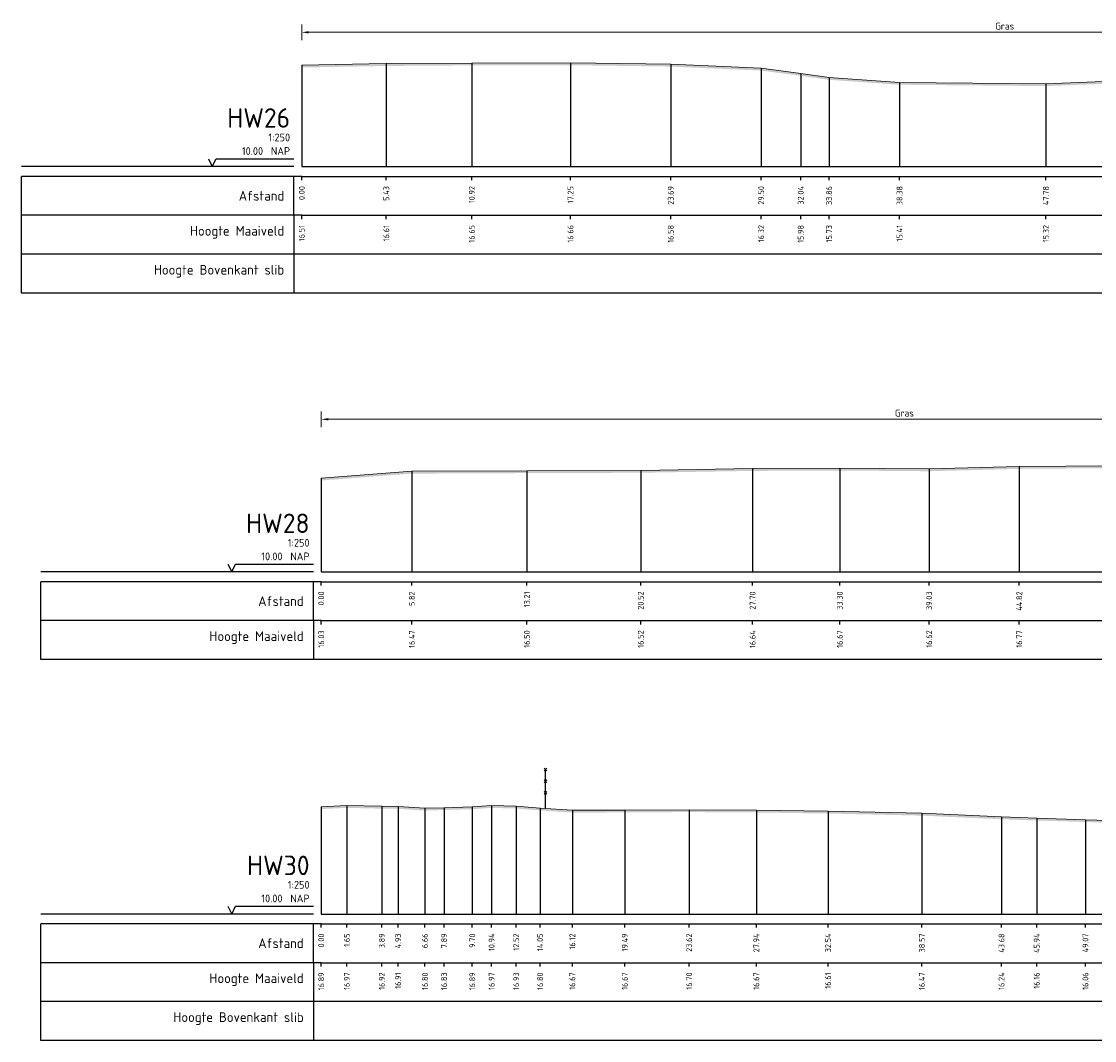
# Model space of a CAD drawing. Header units: metres. Extents: x 197882 to 206172, y 361908 to 364395.
# Tile 12 of 50: x 205895 to 205964, y 363660 to 363725. Entities that reach past the tile are written whole.
import ezdxf
from ezdxf.enums import TextEntityAlignment as Align

# ---------------------------------------------------------------- set-up
doc = ezdxf.new("R2010")
doc.units = ezdxf.units.M
doc.header["$PDMODE"] = 35
doc.header["$PDSIZE"] = 0.075
for name, color, linetype, lineweight in [('B-ME-IE-TERREINAFSCHEIDING_KUNSTMATIG_RASTERHEKWERK-SD', 20, 'Continuous', 25), ('X-ME-AL-PROFIEL_HUIDIG MAAIVELD-GD', 252, 'Continuous', 0), ('X-XX-AL-DETAIL1-M', 7, 'Continuous', 18)]:
    doc.layers.add(name, color=color, linetype=linetype, lineweight=lineweight)
doc.layers.add('X-ME-AL-PROFIELRASTER-S', color=7, linetype='Continuous')
doc.styles.add('NLCS-ISO-ANNOTATIEF-T18', font='NLCS-ISO.ttf', dxfattribs={"height": 1.8})
doc.styles.add('NLCS-ISO-ANNOTATIVE-T18', font='NLCS-ISO.ttf', dxfattribs={"height": 1.8})
doc.dimstyles.new('NLCS-ANNOTATIEF-T18-PIJL_L2_H0', dxfattribs={"dimtxt": 2.5, "dimasz": 1.8, "dimexe": 2, "dimexo": 2, "dimgap": 0.7, "dimtad": 1, "dimzin": 0, "dimdsep": 46, "dimtxsty": 'NLCS-ISO-ANNOTATIEF-T18', "dimcen": 0, "dimdle": 2, "dimclrd": 256, "dimclre": 256, "dimclrt": 10, "dimaunit": 2, "dimadec": 0, "dimazin": 0, "dimtfac": 1, "dimtdec": 3, "dimtofl": 0, "dimtmove": 0, "dimatfit": 3, "dimfxl": 2, "dimfxlon": 1, "dimtfillclr": 256, "dimtolj": 1, "dimtzin": 0, "dimlwd": -1, "dimlwe": -1, "dimarcsym": 0})

# ---------------------------------------------------------------- blocks, each defined once
blk = doc.blocks.new('SAL-PROFIELRASTER-SOD')
at = {"color": 0, "linetype": 'ByBlock', "lineweight": -2, "flags": 128}
for points in [[(-2, 0), (-72, 0)], [(-24, 2), (-23, 0), (-22, 2), (-2, 2)], [(-72, -12.5), (-72, -2.5)], [(0, -2.5), (-72, -2.5)], [(-2, -12.5), (-2, -2.5)], [(0, -12.5), (-72, -12.5)]]:
    blk.add_lwpolyline(points, dxfattribs=at)
at = {"color": 0, "linetype": 'ByBlock', "lineweight": -2, "style": 'NLCS-ISO-ANNOTATIVE-T18'}
blk.add_text('NAP', height=2, dxfattribs=at).set_placement((-3, 3), align=Align.RIGHT)
blk.add_text('Afstand', height=2.5, dxfattribs=at).set_placement((-4.5, -7.5), align=Align.MIDDLE_RIGHT)
for tag, height, p in [('PROFIELNR', 5, (-3, 10)), ('SCHAAL', 2, (-3, 6.5)), ('NAP', 2, (-9.94, 3))]:
    blk.add_attdef(tag, text='', height=height, dxfattribs=at).set_placement(p, align=Align.RIGHT)
blk = doc.blocks.new('SAL-PROFIELRASTER_BALK_EIND1-SOD')
at = {"color": 0, "linetype": 'ByBlock', "lineweight": -2}
blk.add_line((1, -12.5), (1, -2.5), dxfattribs=at)
at = {"color": 0, "linetype": 'ByBlock', "lineweight": -2, "flags": 128}
for points in [[(0, 0), (1, 0)], [(0, -2.5), (1, -2.5)], [(0, -12.5), (1, -12.5)]]:
    blk.add_lwpolyline(points, dxfattribs=at)
blk = doc.blocks.new('SAL-PROFIELRASTER_BALK-SOD')
at = {"color": 0, "linetype": 'ByBlock', "lineweight": -2}
for p, q in [((-72, -12.5), (-72, -2.5)), ((-2, -2.5), (-2, -12.5)), ((0, -12.5), (-72, -12.5))]:
    blk.add_line(p, q, dxfattribs=at)
at = {"color": 0, "linetype": 'ByBlock', "lineweight": -2, "style": 'NLCS-ISO-ANNOTATIVE-T18'}
for tag, height, p in [('TITEL1', 2.5, (-4.5, -6.5)), ('TITEL2', 1.5, (-4.5, -9.5))]:
    blk.add_attdef(tag, text='', height=height, dxfattribs=at).set_placement(p, align=Align.MIDDLE_RIGHT)
blk = doc.blocks.new('SAL-PROFIELRASTER_BALK_EIND2-SOD')
at = {"color": 0, "linetype": 'ByBlock', "lineweight": -2}
for p, q in [((1, -2.5), (1, -12.5)), ((1, -12.5), (0, -12.5))]:
    blk.add_line(p, q, dxfattribs=at)
blk = doc.blocks.new('SAL-PROFIELRASTER_BALK_DATA-SOD')
at = {"color": 0, "linetype": 'ByBlock', "lineweight": -2}
blk.add_lwpolyline([(0, -3.5), (0, -2.5)], dxfattribs=at)
at = {"color": 0, "linetype": 'ByBlock', "lineweight": -2, "style": 'NLCS-ISO-ANNOTATIVE-T18'}
blk.add_attdef('GETAL', text='', height=1.5, rotation=90, dxfattribs=at).set_placement((0.75, -5), align=Align.RIGHT)
blk = doc.blocks.new('SAL-PROFIELRASTER_AANHAAL-SOD')
at = {"color": 9, "linetype": 'ByBlock', "lineweight": -2, "flags": 128}
blk.add_lwpolyline([(0, 1), (0, 0)], dxfattribs=at)
blk = doc.blocks.new('*D141')
at = {"layer": 'Defpoints', "color": 0, "transparency": 16777216}
for p in [(205913.47, 363724.521), (206003.733, 363720.004), (205913.47, 363715.894)]:
    blk.add_point(p, dxfattribs=at)
at = {"layer": 'X-XX-AL-DETAIL1-M', "transparency": 16777216}
for p, q in [((205913.47, 363724.021), (205913.47, 363725.021)), ((206003.733, 363724.021), (206003.733, 363725.021)), ((206003.283, 363724.521), (205913.92, 363724.521))]:
    blk.add_line(p, q, dxfattribs=at)
for points in [[(205913.92, 363724.596), (205913.92, 363724.446), (205913.47, 363724.521)], [(206003.283, 363724.596), (206003.283, 363724.446), (206003.733, 363724.521)]]:
    blk.add_solid(points, dxfattribs=at)
at = {"layer": 'X-XX-AL-DETAIL1-M', "color": 10, "transparency": 16777216, "insert": (205958.602, 363724.921), "char_height": 0.45, "attachment_point": 5, "style": 'NLCS-ISO-ANNOTATIEF-T18'}
blk.add_mtext('\\A1;Gras', dxfattribs=at)
blk = doc.blocks.new('*D144')
at = {"layer": 'Defpoints', "color": 0, "transparency": 16777216}
for p in [(205914.718, 363699.667), (205989.606, 363694.014), (205914.718, 363689.861)]:
    blk.add_point(p, dxfattribs=at)
at = {"layer": 'X-XX-AL-DETAIL1-M', "transparency": 16777216}
for p, q in [((205914.718, 363699.167), (205914.718, 363700.167)), ((205989.606, 363699.167), (205989.606, 363700.167)), ((205989.156, 363699.667), (205915.168, 363699.667))]:
    blk.add_line(p, q, dxfattribs=at)
for points in [[(205915.168, 363699.742), (205915.168, 363699.592), (205914.718, 363699.667)], [(205989.156, 363699.742), (205989.156, 363699.592), (205989.606, 363699.667)]]:
    blk.add_solid(points, dxfattribs=at)
at = {"layer": 'X-XX-AL-DETAIL1-M', "color": 10, "transparency": 16777216, "insert": (205952.162, 363700.067), "char_height": 0.45, "attachment_point": 5, "style": 'NLCS-ISO-ANNOTATIEF-T18'}
blk.add_mtext('\\A1;Gras ', dxfattribs=at)
blk = doc.blocks.new('SIE-RASTERHEKWERK-SOD')
at = {"flags": 128}
for points in [[(-0.035, 1.035), (0.035, 0.965)], [(-0.035, 0.965), (0, 1), (0.035, 1.035)], [(0, 0), (0, 1)], [(-0.035, 0.735), (0.035, 0.665)], [(-0.035, 0.665), (0, 0.7), (0.035, 0.735)], [(-0.035, 0.435), (0.035, 0.365)], [(-0.035, 0.365), (0, 0.4), (0.035, 0.435)]]:
    blk.add_lwpolyline(points, dxfattribs=at)

msp = doc.modelspace()

# ---------------------------------------------------------------- hatches: boundary and pattern name
at = {"layer": 'X-ME-AL-PROFIEL_HUIDIG MAAIVELD-GD'}
h = msp.add_hatch(dxfattribs=at)
h.set_pattern_fill('AGR-MAAIVELD', color=256, scale=0.05, pattern_type=2)
h.set_pattern_definition([(45, (129.6114, 3.27432), (-0.25000007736, 0.25000007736), []), (45, (129.5757, 3.31004), (0, 0.50000015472), [0.3535535, -0.3535535]), (45, (129.53997, 3.34575), (0, 0.50000015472), [0.3535535, -0.3535535]), (45, (129.50376, 3.38197), (0, 0.50000015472), [0.3535535, -0.3535535]), (45, (129.46854, 3.41718), (0, 0.50000015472), [0.3535535, -0.3535535]), (45, (129.43283, 3.4529), (0, 0.50000015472), [0.3535535, -0.3535535]), (45, (129.3971, 3.4886), (0, 0.50000015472), [0.3535535, -0.3535535]), (315, (129.6114, 3.27432), (0.25000007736, 0.25000007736), []), (315, (129.6471, 3.31004), (0.50000015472, -1e-16), [0.3535535, -0.3535535]), (315, (129.68283, 3.34575), (0.50000015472, -1e-16), [0.3535535, -0.3535535]), (315, (129.71904, 3.38197), (0.50000015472, -1e-16), [0.3535535, -0.3535535]), (315, (129.75426, 3.41718), (0.50000015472, -1e-16), [0.3535535, -0.3535535]), (315, (129.78997, 3.4529), (0.50000015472, -1e-16), [0.3535535, -0.3535535]), (315, (129.8257, 3.4886), (0.50000015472, -1e-16), [0.3535535, -0.3535535])])
h.paths.add_polyline_path([(206025.532, 363718.254), (206025.532, 363718.104), (206023.405, 363718.363), (206020.603, 363718.627), (206018.629, 363718.732), (206016.421, 363718.855), (206015.505, 363718.952), (206014.088, 363719.103), (206012.32, 363719.226), (206010.838, 363719.334), (206009.24, 363719.5), (206007.687, 363719.613), (206006.32, 363719.682), (206004.755, 363719.809), (206003.733, 363719.854), (206003.242, 363719.935), (206003.031, 363720.27), (206002.073, 363720.505), (206001.154, 363720.844), (206000.168, 363721.19), (205999.329, 363721.387), (205998.041, 363721.454), (205996.321, 363721.561), (205992.954, 363721.378), (205989.533, 363721.258), (205985.557, 363721.504), (205981.223, 363721.76), (205977.035, 363721.812), (205972.77, 363721.706), (205968.176, 363721.567), (205964.957, 363721.21), (205961.249, 363721.066), (205951.851, 363721.153), (205947.326, 363721.469), (205945.508, 363721.726), (205942.968, 363722.063), (205937.162, 363722.319), (205930.724, 363722.407), (205924.388, 363722.396), (205918.897, 363722.359), (205913.47, 363722.259), (205913.47, 363722.409), (205918.897, 363722.509), (205924.388, 363722.546), (205930.724, 363722.557), (205937.162, 363722.469), (205942.968, 363722.213), (205945.508, 363721.876), (205947.326, 363721.619), (205951.851, 363721.303), (205961.249, 363721.216), (205964.957, 363721.36), (205968.176, 363721.717), (205972.77, 363721.856), (205977.035, 363721.962), (205981.223, 363721.91), (205985.557, 363721.654), (205989.533, 363721.408), (205992.954, 363721.528), (205996.321, 363721.711), (205998.041, 363721.604), (205999.329, 363721.537), (206000.168, 363721.34), (206001.154, 363720.994), (206002.073, 363720.655), (206003.031, 363720.42), (206003.242, 363720.085), (206003.733, 363720.004), (206004.755, 363719.959), (206006.32, 363719.832), (206007.687, 363719.763), (206009.24, 363719.65), (206010.838, 363719.484), (206012.32, 363719.376), (206014.088, 363719.253), (206015.505, 363719.102), (206016.421, 363719.005), (206018.629, 363718.882), (206020.603, 363718.777), (206023.405, 363718.513)])
h = msp.add_hatch(dxfattribs=at)
h.set_pattern_fill('AGR-MAAIVELD', color=256, scale=0.05, pattern_type=2)
h.set_pattern_definition([(45, (130.8588, 22.53024), (-0.25000007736, 0.25000007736), []), (45, (130.8231, 22.56595), (0, 0.50000015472), [0.3535535, -0.3535535]), (45, (130.78738, 22.60166), (0, 0.50000015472), [0.3535535, -0.3535535]), (45, (130.75117, 22.63788), (0, 0.50000015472), [0.3535535, -0.3535535]), (45, (130.71595, 22.6731), (0, 0.50000015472), [0.3535535, -0.3535535]), (45, (130.68024, 22.7088), (0, 0.50000015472), [0.3535535, -0.3535535]), (45, (130.64452, 22.74452), (0, 0.50000015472), [0.3535535, -0.3535535]), (315, (130.8588, 22.53024), (0.25000007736, 0.25000007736), []), (315, (130.89452, 22.56595), (0.50000015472, -1e-16), [0.3535535, -0.3535535]), (315, (130.93024, 22.60166), (0.50000015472, -1e-16), [0.3535535, -0.3535535]), (315, (130.96645, 22.63788), (0.50000015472, -1e-16), [0.3535535, -0.3535535]), (315, (131.00167, 22.6731), (0.50000015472, -1e-16), [0.3535535, -0.3535535]), (315, (131.03738, 22.7088), (0.50000015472, -1e-16), [0.3535535, -0.3535535]), (315, (131.0731, 22.74452), (0.50000015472, -1e-16), [0.3535535, -0.3535535])])
h.paths.add_polyline_path([(206016.522, 363692.239), (206016.522, 363692.089), (206012.428, 363692.222), (206009.501, 363692.335), (206007.842, 363692.493), (206007.139, 363692.581), (206005.909, 363692.706), (206004.68, 363692.888), (206003.471, 363693.019), (206001.654, 363693.184), (206000.223, 363693.293), (205998.547, 363693.394), (205996.684, 363693.489), (205994.905, 363693.524), (205993.286, 363693.647), (205991.787, 363693.691), (205990.528, 363693.759), (205989.606, 363693.864), (205988.662, 363693.978), (205986.806, 363694.365), (205985.578, 363694.755), (205984.177, 363695.243), (205982.986, 363695.673), (205981.52, 363696.129), (205979.74, 363696.532), (205978.882, 363696.606), (205977.54, 363696.604), (205975.958, 363696.806), (205973.869, 363696.723), (205971.702, 363696.712), (205969.368, 363696.587), (205968.05, 363696.593), (205965.54, 363696.529), (205959.54, 363696.482), (205953.752, 363696.329), (205948.016, 363696.376), (205942.418, 363696.351), (205935.237, 363696.233), (205927.927, 363696.209), (205920.54, 363696.177), (205914.718, 363695.736), (205914.718, 363695.886), (205920.54, 363696.327), (205927.927, 363696.359), (205935.237, 363696.383), (205942.418, 363696.501), (205948.016, 363696.526), (205953.752, 363696.479), (205959.54, 363696.632), (205965.54, 363696.679), (205968.05, 363696.743), (205969.368, 363696.737), (205971.702, 363696.862), (205973.869, 363696.873), (205975.958, 363696.956), (205977.54, 363696.754), (205978.882, 363696.756), (205979.74, 363696.682), (205981.52, 363696.279), (205982.986, 363695.823), (205984.177, 363695.393), (205985.578, 363694.905), (205986.806, 363694.515), (205988.662, 363694.128), (205989.606, 363694.014), (205990.528, 363693.909), (205991.787, 363693.841), (205993.286, 363693.797), (205994.905, 363693.674), (205996.684, 363693.639), (205998.547, 363693.544), (206000.223, 363693.443), (206001.654, 363693.334), (206003.471, 363693.169), (206004.68, 363693.038), (206005.909, 363692.856), (206007.139, 363692.731), (206007.842, 363692.643), (206009.501, 363692.485), (206012.428, 363692.372)])
h = msp.add_hatch(dxfattribs=at)
h.set_pattern_fill('AGR-MAAIVELD', color=256, scale=0.05, pattern_type=2)
h.set_pattern_definition([(45, (130.8588, 43.58443), (-0.25000007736, 0.25000007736), []), (45, (130.8231, 43.62014), (0, 0.50000015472), [0.3535535, -0.3535535]), (45, (130.78738, 43.65585), (0, 0.50000015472), [0.3535535, -0.3535535]), (45, (130.75117, 43.69207), (0, 0.50000015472), [0.3535535, -0.3535535]), (45, (130.71595, 43.7273), (0, 0.50000015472), [0.3535535, -0.3535535]), (45, (130.68024, 43.763), (0, 0.50000015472), [0.3535535, -0.3535535]), (45, (130.64452, 43.7987), (0, 0.50000015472), [0.3535535, -0.3535535]), (315, (130.8588, 43.58443), (0.25000007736, 0.25000007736), []), (315, (130.89452, 43.62014), (0.50000015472, -1e-16), [0.3535535, -0.3535535]), (315, (130.93024, 43.65585), (0.50000015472, -1e-16), [0.3535535, -0.3535535]), (315, (130.96645, 43.69207), (0.50000015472, -1e-16), [0.3535535, -0.3535535]), (315, (131.00167, 43.7273), (0.50000015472, -1e-16), [0.3535535, -0.3535535]), (315, (131.03738, 43.763), (0.50000015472, -1e-16), [0.3535535, -0.3535535]), (315, (131.0731, 43.7987), (0.50000015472, -1e-16), [0.3535535, -0.3535535])])
h.paths.add_polyline_path([(206030.977, 363670.031), (206030.977, 363669.881), (206026.666, 363670.232), (206022.96, 363670.526), (206021.446, 363670.594), (206019.74, 363670.681), (206018.242, 363670.83), (206016.613, 363670.856), (206015.171, 363670.907), (206013.816, 363670.99), (206012.613, 363671.11), (206011.806, 363671.216), (206010.79, 363671.349), (206009.82, 363671.701), (206009.036, 363671.889), (206009.008, 363671.89), (206008.283, 363672.033), (206007.33, 363672.657), (206006.477, 363673.108), (206005.426, 363673.259), (206003.724, 363673.275), (206002.127, 363673.345), (205994.538, 363673.25), (205990.01, 363673.24), (205985.012, 363673.413), (205979.058, 363673.526), (205974.61, 363673.593), (205970.133, 363673.711), (205966.674, 363673.704), (205963.79, 363673.801), (205960.658, 363673.898), (205958.399, 363673.978), (205953.288, 363674.21), (205947.26, 363674.346), (205942.658, 363674.412), (205938.341, 363674.44), (205934.21, 363674.414), (205930.843, 363674.408), (205928.771, 363674.544), (205927.234, 363674.67), (205925.66, 363674.708), (205924.418, 363674.627), (205922.607, 363674.572), (205921.38, 363674.536), (205919.651, 363674.652), (205918.609, 363674.658), (205916.366, 363674.711), (205914.718, 363674.632), (205914.718, 363674.782), (205916.366, 363674.861), (205918.609, 363674.808), (205919.651, 363674.802), (205921.38, 363674.686), (205922.607, 363674.722), (205924.418, 363674.777), (205925.66, 363674.858), (205927.234, 363674.82), (205928.771, 363674.694), (205930.843, 363674.558), (205934.21, 363674.564), (205938.341, 363674.59), (205942.658, 363674.562), (205947.26, 363674.496), (205953.288, 363674.36), (205958.399, 363674.128), (205960.658, 363674.048), (205963.79, 363673.951), (205966.674, 363673.854), (205970.133, 363673.861), (205974.61, 363673.743), (205979.058, 363673.676), (205985.012, 363673.563), (205990.01, 363673.39), (205994.538, 363673.4), (206002.127, 363673.495), (206003.724, 363673.425), (206005.426, 363673.409), (206006.477, 363673.258), (206007.33, 363672.807), (206008.283, 363672.183), (206009.008, 363672.04), (206009.036, 363672.039), (206009.82, 363671.851), (206010.79, 363671.499), (206011.806, 363671.366), (206012.613, 363671.26), (206013.816, 363671.14), (206015.171, 363671.057), (206016.613, 363671.006), (206018.242, 363670.98), (206019.74, 363670.831), (206021.446, 363670.744), (206022.96, 363670.676), (206026.666, 363670.382)])

# ---------------------------------------------------------------- linework, layer by layer
for points in [[(205913.47, 363722.409), (205918.897, 363722.509), (205924.388, 363722.546), (205930.724, 363722.557), (205937.162, 363722.469), (205942.968, 363722.213), (205945.508, 363721.876), (205947.326, 363721.619), (205951.851, 363721.303), (205961.249, 363721.216), (205964.957, 363721.36)], [(205914.718, 363695.886), (205920.54, 363696.327), (205927.927, 363696.359), (205935.237, 363696.383), (205942.418, 363696.501), (205948.016, 363696.526), (205953.752, 363696.479), (205959.54, 363696.632), (205965.54, 363696.679)], [(205914.718, 363674.782), (205916.366, 363674.861), (205918.609, 363674.808), (205919.651, 363674.802), (205921.38, 363674.686), (205922.607, 363674.722), (205924.418, 363674.777), (205925.66, 363674.858), (205927.234, 363674.82), (205928.771, 363674.694), (205930.843, 363674.558), (205934.21, 363674.564), (205938.341, 363674.59), (205942.658, 363674.562), (205947.26, 363674.496), (205953.288, 363674.36), (205958.399, 363674.128), (205960.658, 363674.048), (205963.79, 363673.951), (205966.674, 363673.854)]]:
    msp.add_lwpolyline(points, dxfattribs=at)

# ---------------------------------------------------------------- block references
at = {"layer": 'B-ME-IE-TERREINAFSCHEIDING_KUNSTMATIG_RASTERHEKWERK-SD', "xscale": 2.5, "yscale": 2.5, "zscale": 2.5}
msp.add_blockref('SIE-RASTERHEKWERK-SOD', (205929.118, 363674.671), dxfattribs=at)
at = {"layer": 'X-ME-AL-PROFIELRASTER-S'}
for p, yscale in [((205924.388, 363715.894), 6.652297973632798), ((205930.724, 363715.894), 6.662998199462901), ((205913.47, 363715.894), 6.514900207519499), ((205918.897, 363715.894), 6.614997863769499), ((205937.162, 363715.894), 6.575199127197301), ((205942.968, 363715.894), 6.318599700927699), ((205945.508, 363715.894), 5.9822998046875), ((205947.326, 363715.894), 5.725399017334), ((205951.851, 363715.894), 5.408699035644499), ((205961.249, 363715.894), 5.3217010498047), ((205927.927, 363689.861), 6.498222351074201), ((205935.237, 363689.861), 6.522720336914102), ((205942.418, 363689.861), 6.640220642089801), ((205948.016, 363689.861), 6.665920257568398), ((205953.752, 363689.861), 6.6185188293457), ((205959.54, 363689.861), 6.771770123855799), ((205914.718, 363689.861), 6.025821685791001), ((205920.54, 363689.861), 6.466357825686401), ((205914.718, 363667.891), 6.891422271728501), ((205916.366, 363667.891), 6.970619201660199), ((205918.609, 363667.891), 6.916820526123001), ((205919.651, 363667.891), 6.911418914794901), ((205921.38, 363667.891), 6.7955207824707), ((205922.607, 363667.891), 6.831520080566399), ((205924.418, 363667.891), 6.885921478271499), ((205925.66, 363667.891), 6.9676208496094), ((205927.234, 363667.891), 6.929420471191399), ((205928.771, 363667.891), 6.803421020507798), ((205930.843, 363667.891), 6.667221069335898), ((205934.21, 363667.891), 6.6728210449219), ((205938.341, 363667.891), 6.699020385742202), ((205942.658, 363667.891), 6.670822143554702), ((205947.26, 363667.891), 6.605319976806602), ((205953.288, 363667.891), 6.4694213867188), ((205958.399, 363667.891), 6.236820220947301), ((205960.658, 363667.891), 6.157421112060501), ((205963.79, 363667.891), 6.060520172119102)]:
    msp.add_blockref('SAL-PROFIELRASTER_AANHAAL-SOD', p, dxfattribs=dict(at, yscale=yscale))
at = {"layer": 'X-ME-AL-PROFIELRASTER-S', "xscale": 0.25, "yscale": 0.25, "zscale": 0.25}
for name, p, values in [('SAL-PROFIELRASTER-SOD', (205913.47, 363715.894), {'PROFIELNR': 'HW26', 'SCHAAL': '1:250', 'NAP': '10.00'}), ('SAL-PROFIELRASTER_BALK_DATA-SOD', (205913.47, 363715.894), {'GETAL': '0.00'}), ('SAL-PROFIELRASTER_BALK_DATA-SOD', (205918.897, 363715.894), {'GETAL': '5.43'}), ('SAL-PROFIELRASTER_BALK_DATA-SOD', (205924.388, 363715.894), {'GETAL': '10.92'}), ('SAL-PROFIELRASTER_BALK_DATA-SOD', (205930.724, 363715.894), {'GETAL': '17.25'}), ('SAL-PROFIELRASTER_BALK_DATA-SOD', (205937.162, 363715.894), {'GETAL': '23.69'}), ('SAL-PROFIELRASTER_BALK_DATA-SOD', (205942.968, 363715.894), {'GETAL': '29.50'}), ('SAL-PROFIELRASTER_BALK_DATA-SOD', (205945.508, 363715.894), {'GETAL': '32.04'}), ('SAL-PROFIELRASTER_BALK_DATA-SOD', (205947.326, 363715.894), {'GETAL': '33.86'}), ('SAL-PROFIELRASTER_BALK_DATA-SOD', (205951.851, 363715.894), {'GETAL': '38.38'}), ('SAL-PROFIELRASTER_BALK_DATA-SOD', (205961.249, 363715.894), {'GETAL': '47.78'}), ('SAL-PROFIELRASTER_BALK-SOD', (205913.47, 363713.394), {'TITEL1': 'Hoogte Maaiveld'}), ('SAL-PROFIELRASTER_BALK_DATA-SOD', (205913.47, 363713.394), {'GETAL': '16.51'}), ('SAL-PROFIELRASTER_BALK_DATA-SOD', (205918.897, 363713.394), {'GETAL': '16.61'}), ('SAL-PROFIELRASTER_BALK_DATA-SOD', (205924.388, 363713.394), {'GETAL': '16.65'}), ('SAL-PROFIELRASTER_BALK_DATA-SOD', (205930.724, 363713.394), {'GETAL': '16.66'}), ('SAL-PROFIELRASTER_BALK_DATA-SOD', (205937.162, 363713.394), {'GETAL': '16.58'}), ('SAL-PROFIELRASTER_BALK_DATA-SOD', (205942.968, 363713.394), {'GETAL': '16.32'}), ('SAL-PROFIELRASTER_BALK_DATA-SOD', (205945.508, 363713.394), {'GETAL': '15.98'}), ('SAL-PROFIELRASTER_BALK_DATA-SOD', (205947.326, 363713.394), {'GETAL': '15.73'}), ('SAL-PROFIELRASTER_BALK_DATA-SOD', (205951.851, 363713.394), {'GETAL': '15.41'}), ('SAL-PROFIELRASTER_BALK_DATA-SOD', (205961.249, 363713.394), {'GETAL': '15.32'}), ('SAL-PROFIELRASTER_BALK-SOD', (205913.47, 363710.894), {'TITEL1': 'Hoogte Bovenkant slib'}), ('SAL-PROFIELRASTER-SOD', (205914.718, 363689.861), {'PROFIELNR': 'HW28', 'SCHAAL': '1:250', 'NAP': '10.00'}), ('SAL-PROFIELRASTER_BALK_DATA-SOD', (205914.718, 363689.861), {'GETAL': '0.00'}), ('SAL-PROFIELRASTER_BALK_DATA-SOD', (205920.54, 363689.861), {'GETAL': '5.82'}), ('SAL-PROFIELRASTER_BALK_DATA-SOD', (205927.927, 363689.861), {'GETAL': '13.21'}), ('SAL-PROFIELRASTER_BALK_DATA-SOD', (205935.237, 363689.861), {'GETAL': '20.52'}), ('SAL-PROFIELRASTER_BALK_DATA-SOD', (205942.418, 363689.861), {'GETAL': '27.70'}), ('SAL-PROFIELRASTER_BALK_DATA-SOD', (205948.016, 363689.861), {'GETAL': '33.30'}), ('SAL-PROFIELRASTER_BALK_DATA-SOD', (205953.752, 363689.861), {'GETAL': '39.03'}), ('SAL-PROFIELRASTER_BALK_DATA-SOD', (205959.54, 363689.861), {'GETAL': '44.82'}), ('SAL-PROFIELRASTER_BALK-SOD', (205914.718, 363687.361), {'TITEL1': 'Hoogte Maaiveld'}), ('SAL-PROFIELRASTER_BALK_DATA-SOD', (205914.718, 363687.361), {'GETAL': '16.03'}), ('SAL-PROFIELRASTER_BALK_DATA-SOD', (205920.54, 363687.361), {'GETAL': '16.47'}), ('SAL-PROFIELRASTER_BALK_DATA-SOD', (205927.927, 363687.361), {'GETAL': '16.50'}), ('SAL-PROFIELRASTER_BALK_DATA-SOD', (205935.237, 363687.361), {'GETAL': '16.52'}), ('SAL-PROFIELRASTER_BALK_DATA-SOD', (205942.418, 363687.361), {'GETAL': '16.64'}), ('SAL-PROFIELRASTER_BALK_DATA-SOD', (205948.016, 363687.361), {'GETAL': '16.67'}), ('SAL-PROFIELRASTER_BALK_DATA-SOD', (205953.752, 363687.361), {'GETAL': '16.62'}), ('SAL-PROFIELRASTER_BALK_DATA-SOD', (205959.54, 363687.361), {'GETAL': '16.77'}), ('SAL-PROFIELRASTER-SOD', (205914.718, 363667.891), {'PROFIELNR': 'HW30', 'SCHAAL': '1:250', 'NAP': '10.00'}), ('SAL-PROFIELRASTER_BALK_DATA-SOD', (205914.718, 363667.891), {'GETAL': '0.00'}), ('SAL-PROFIELRASTER_BALK_DATA-SOD', (205916.366, 363667.891), {'GETAL': '1.65'}), ('SAL-PROFIELRASTER_BALK_DATA-SOD', (205918.609, 363667.891), {'GETAL': '3.89'}), ('SAL-PROFIELRASTER_BALK_DATA-SOD', (205919.651, 363667.891), {'GETAL': '4.93'}), ('SAL-PROFIELRASTER_BALK_DATA-SOD', (205921.38, 363667.891), {'GETAL': '6.66'}), ('SAL-PROFIELRASTER_BALK_DATA-SOD', (205922.607, 363667.891), {'GETAL': '7.89'}), ('SAL-PROFIELRASTER_BALK_DATA-SOD', (205924.418, 363667.891), {'GETAL': '9.70'}), ('SAL-PROFIELRASTER_BALK_DATA-SOD', (205925.66, 363667.891), {'GETAL': '10.94'}), ('SAL-PROFIELRASTER_BALK_DATA-SOD', (205927.234, 363667.891), {'GETAL': '12.52'}), ('SAL-PROFIELRASTER_BALK_DATA-SOD', (205928.771, 363667.891), {'GETAL': '14.05'}), ('SAL-PROFIELRASTER_BALK_DATA-SOD', (205930.843, 363667.891), {'GETAL': '16.12'}), ('SAL-PROFIELRASTER_BALK_DATA-SOD', (205934.21, 363667.891), {'GETAL': '19.49'}), ('SAL-PROFIELRASTER_BALK_DATA-SOD', (205938.341, 363667.891), {'GETAL': '23.62'}), ('SAL-PROFIELRASTER_BALK_DATA-SOD', (205942.658, 363667.891), {'GETAL': '27.94'}), ('SAL-PROFIELRASTER_BALK_DATA-SOD', (205947.26, 363667.891), {'GETAL': '32.54'}), ('SAL-PROFIELRASTER_BALK_DATA-SOD', (205953.288, 363667.891), {'GETAL': '38.57'}), ('SAL-PROFIELRASTER_BALK_DATA-SOD', (205958.399, 363667.891), {'GETAL': '43.68'}), ('SAL-PROFIELRASTER_BALK_DATA-SOD', (205960.658, 363667.891), {'GETAL': '45.94'}), ('SAL-PROFIELRASTER_BALK_DATA-SOD', (205963.79, 363667.891), {'GETAL': '49.07'}), ('SAL-PROFIELRASTER_BALK-SOD', (205914.718, 363665.391), {'TITEL1': 'Hoogte Maaiveld'}), ('SAL-PROFIELRASTER_BALK_DATA-SOD', (205914.718, 363665.391), {'GETAL': '16.89'}), ('SAL-PROFIELRASTER_BALK_DATA-SOD', (205916.366, 363665.391), {'GETAL': '16.97'}), ('SAL-PROFIELRASTER_BALK_DATA-SOD', (205918.609, 363665.391), {'GETAL': '16.92'}), ('SAL-PROFIELRASTER_BALK_DATA-SOD', (205919.651, 363665.391), {'GETAL': '16.91'}), ('SAL-PROFIELRASTER_BALK_DATA-SOD', (205921.38, 363665.391), {'GETAL': '16.80'}), ('SAL-PROFIELRASTER_BALK_DATA-SOD', (205922.607, 363665.391), {'GETAL': '16.83'}), ('SAL-PROFIELRASTER_BALK_DATA-SOD', (205924.418, 363665.391), {'GETAL': '16.89'}), ('SAL-PROFIELRASTER_BALK_DATA-SOD', (205925.66, 363665.391), {'GETAL': '16.97'}), ('SAL-PROFIELRASTER_BALK_DATA-SOD', (205927.234, 363665.391), {'GETAL': '16.93'}), ('SAL-PROFIELRASTER_BALK_DATA-SOD', (205928.771, 363665.391), {'GETAL': '16.80'}), ('SAL-PROFIELRASTER_BALK_DATA-SOD', (205930.843, 363665.391), {'GETAL': '16.67'}), ('SAL-PROFIELRASTER_BALK_DATA-SOD', (205934.21, 363665.391), {'GETAL': '16.67'}), ('SAL-PROFIELRASTER_BALK_DATA-SOD', (205938.341, 363665.391), {'GETAL': '16.70'}), ('SAL-PROFIELRASTER_BALK_DATA-SOD', (205942.658, 363665.391), {'GETAL': '16.67'}), ('SAL-PROFIELRASTER_BALK_DATA-SOD', (205947.26, 363665.391), {'GETAL': '16.61'}), ('SAL-PROFIELRASTER_BALK_DATA-SOD', (205953.288, 363665.391), {'GETAL': '16.47'}), ('SAL-PROFIELRASTER_BALK_DATA-SOD', (205958.399, 363665.391), {'GETAL': '16.24'}), ('SAL-PROFIELRASTER_BALK_DATA-SOD', (205960.658, 363665.391), {'GETAL': '16.16'}), ('SAL-PROFIELRASTER_BALK_DATA-SOD', (205963.79, 363665.391), {'GETAL': '16.06'}), ('SAL-PROFIELRASTER_BALK-SOD', (205914.718, 363662.894), {'TITEL1': 'Hoogte Bovenkant slib'})]:
    msp.add_blockref(name, p, dxfattribs=at).add_auto_attribs(values)
at = {"layer": 'X-ME-AL-PROFIELRASTER-S', "yscale": 0.25}
for name, p, xscale, zscale in [('SAL-PROFIELRASTER_BALK_EIND1-SOD', (205913.47, 363715.894), 112.686398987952, 112.686398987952), ('SAL-PROFIELRASTER_BALK_EIND2-SOD', (205913.47, 363713.394), 112.686398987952, 112.686398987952), ('SAL-PROFIELRASTER_BALK_EIND2-SOD', (205913.47, 363710.894), 112.686398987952, 112.686398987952), ('SAL-PROFIELRASTER_BALK_EIND1-SOD', (205914.718, 363689.861), 102.4290035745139, 102.4290035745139), ('SAL-PROFIELRASTER_BALK_EIND2-SOD', (205914.718, 363687.361), 102.4290035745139, 102.4290035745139), ('SAL-PROFIELRASTER_BALK_EIND1-SOD', (205914.718, 363667.891), 116.8841672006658, 116.8841672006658), ('SAL-PROFIELRASTER_BALK_EIND2-SOD', (205914.718, 363665.391), 116.8841672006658, 116.8841672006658), ('SAL-PROFIELRASTER_BALK_EIND2-SOD', (205914.718, 363662.891), 116.8841672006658, 116.8841672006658)]:
    msp.add_blockref(name, p, dxfattribs=dict(at, xscale=xscale, zscale=zscale))

# ---------------------------------------------------------------- dimensions: what is measured, and where the dimension line sits
at = {"layer": 'X-XX-AL-DETAIL1-M'}
for base, p1, p2, text, picture, middle in [((205913.47, 363724.521), (206003.733, 363720.004), (205913.47, 363715.894), 'Gras', '*D141', (205958.602, 363724.521)), ((205914.718, 363699.667), (205989.606, 363694.014), (205914.718, 363689.861), 'Gras ', '*D144', (205952.162, 363699.667))]:
    dim = msp.add_linear_dim(base=base, p1=p1, p2=p2, text=text, dimstyle='NLCS-ANNOTATIEF-T18-PIJL_L2_H0', dxfattribs=at)
    dim.commit()
    dim.dimension.update_dxf_attribs({"geometry": picture, "text_midpoint": middle, "dimtype": 160})

doc.saveas('drawing.dxf')
